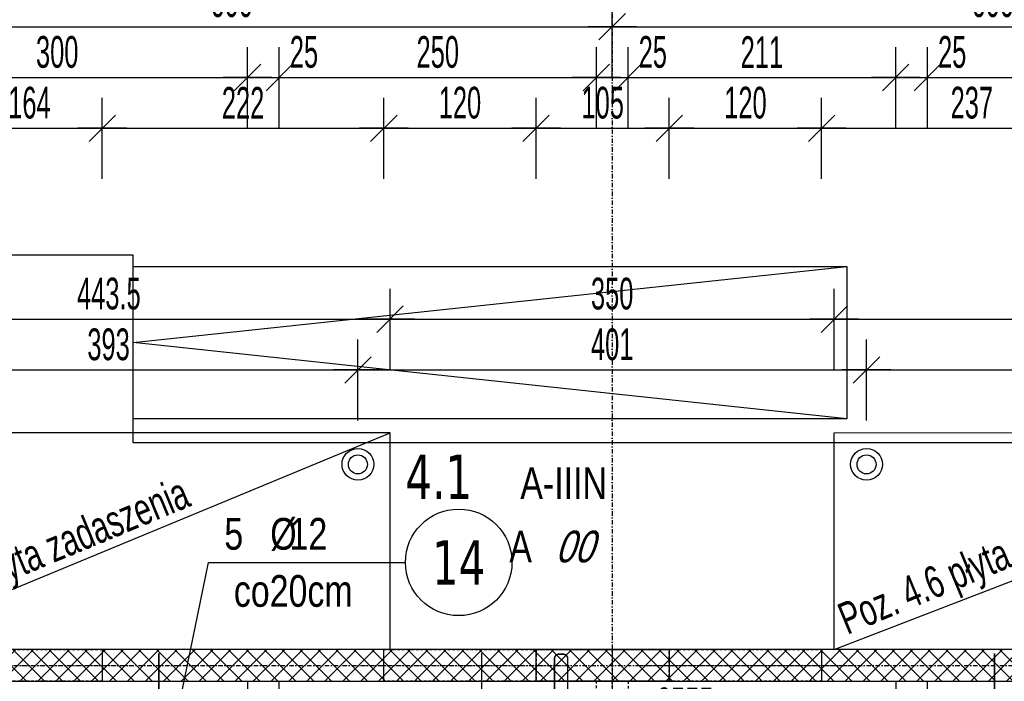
# Model space of a CAD drawing. Header units: millimetres. Extents: x -22500 to -4121, y -19317 to -14831.
# Tile 44 of 70: x -16489 to -15713, y -15866 to -15345. Entities that reach past the tile are written whole.
import ezdxf
from ezdxf.enums import TextEntityAlignment as Align

# ---------------------------------------------------------------- set-up
doc = ezdxf.new("R2010")
doc.units = ezdxf.units.MM
doc.header["$LTSCALE"] = 10
doc.linetypes.add('MO', pattern=[0.7, 0.35, -0.17, 0.01, -0.17])
doc.linetypes.add('MP', pattern=[0.36, 0.2, -0.16])
for name, color, linetype in [('BA_szr', 1, 'Continuous'), ('BA_txs', 2, 'Continuous'), ('BA_wym', 1, 'Continuous'), ('BD_lpm', 1, 'MP'), ('BD_osm', 1, 'MO'), ('BD_wic', 1, 'Continuous'), ('BD_wig', 3, 'Continuous'), ('BD_wis', 2, 'Continuous'), ('BZ_odn', 1, 'Continuous'), ('BZ_opi1', 7, 'Continuous'), ('BZ_opi2', 4, 'Continuous'), ('BZ_P_wid', 3, 'Continuous'), ('BZ_wym', 1, 'Continuous')]:
    doc.layers.add(name, color=color, linetype=linetype)
doc.layers.add('BZ_pom', color=6, linetype='Continuous', plot=False)
doc.styles.add('BIKTBG', font='tahoma.ttf', dxfattribs={"width": 0.85})
doc.styles.add('BIKTS', font='bikromsw.shx', dxfattribs={"width": 0.8})
doc.styles.add('BIKWYM', font='bikromsw.shx', dxfattribs={"width": 0.6})
doc.dimstyles.new('BA_KR_100_cm', dxfattribs={"dimtxt": 25, "dimasz": 1.666667, "dimexe": 24, "dimexo": 0, "dimgap": 0, "dimtad": 0, "dimdec": 1, "dimrnd": 0.5, "dimzin": 9, "dimdsep": 46, "dimtxsty": 'BIKWYM', "dimblk": 'WYM-KR', "dimcen": 0, "dimdle": 20, "dimclrd": 256, "dimclre": 256, "dimclrt": 2, "dimadec": 0, "dimazin": 0, "dimtfac": 0.033333, "dimtdec": 1, "dimtmove": 0, "dimatfit": 3, "dimldrblk": 'WYM-KR', "dimfxl": 25, "dimfxlon": 1, "dimtvp": 0.8, "dimtolj": 1, "dimarcsym": 0})
doc.dimstyles.new('BZ_KP_100_cm', dxfattribs={"dimtxt": 25, "dimasz": 1.666667, "dimexe": 24, "dimexo": 0, "dimgap": 0, "dimtad": 0, "dimdec": 1, "dimrnd": 0.5, "dimzin": 9, "dimdsep": 46, "dimtxsty": 'BIKWYM', "dimblk": 'WYM-KR', "dimblk1": 'WYM-KP', "dimblk2": 'WYM-KP', "dimsah": 1, "dimcen": 0, "dimdle": 20, "dimclrd": 256, "dimclre": 256, "dimclrt": 7, "dimadec": 0, "dimazin": 0, "dimtfac": 0.033333, "dimtdec": 1, "dimtmove": 0, "dimatfit": 3, "dimldrblk": 'WYM-KP', "dimfxl": 1, "dimtvp": 0.8, "dimtolj": 1, "dimarcsym": 0})
doc.dimstyles.new('BZ_ST_100_cm', dxfattribs={"dimtxt": 25, "dimasz": 1.666667, "dimexe": 24, "dimexo": 0, "dimgap": 0, "dimtad": 0, "dimdec": 1, "dimrnd": 0.5, "dimdsep": 46, "dimtxsty": 'BIKWYM', "dimblk": 'WYM-ST', "dimcen": 0, "dimdle": 20, "dimclrd": 256, "dimclre": 256, "dimclrt": 7, "dimadec": 0, "dimazin": 0, "dimtfac": 0.033333, "dimtdec": 1, "dimtix": 1, "dimtmove": 2, "dimatfit": 3, "dimldrblk": 'WYM-ST', "dimfxl": 25, "dimfxlon": 1, "dimtvp": 0.8, "dimtolj": 1, "dimtzin": 0, "dimarcsym": 0})

# ---------------------------------------------------------------- blocks, each defined once
blk = doc.blocks.new('WYM-KR')
at = {"color": 7, "linetype": 'ByBlock'}
blk.add_line((6.24, 6.24), (-6.24, -6.24), dxfattribs=at)
at = {"linetype": 'ByBlock'}
blk.add_line((11.52, 0), (-11.52, 0), dxfattribs=at)
blk = doc.blocks.new('*D333')
at = {"layer": 'BA_wym', "lineweight": -2}
for p, q in [((-16587.63, -15470.31), (-16587.63, -15406.31)), ((-16423.63, -15470.31), (-16423.63, -15406.31)), ((-16585.96, -15430.31), (-16425.3, -15430.31))]:
    blk.add_line(p, q, dxfattribs=at)
at = {"layer": 'Defpoints', "color": 0}
for p in [(-16423.63, -15430.31), (-16587.63, -15841.31), (-16423.63, -15841.31)]:
    blk.add_point(p, dxfattribs=at)
at = {"layer": 'BA_wym', "lineweight": -2, "xscale": 1.666666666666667, "yscale": 1.666666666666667, "zscale": 1.666666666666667, "rotation": 180}
blk.add_blockref('WYM-KR', (-16587.63, -15430.31), dxfattribs=at)
at = {"layer": 'BA_wym', "lineweight": -2, "xscale": 1.666666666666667, "yscale": 1.666666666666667, "zscale": 1.666666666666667}
blk.add_blockref('WYM-KR', (-16423.63, -15430.31), dxfattribs=at)
at = {"layer": 'BA_wym', "color": 2, "insert": (-16481.02, -15410.31), "char_height": 25, "attachment_point": 5, "style": 'BIKWYM'}
blk.add_mtext('\\A1;164', dxfattribs=at)
blk = doc.blocks.new('*D334')
at = {"layer": 'BA_wym', "lineweight": -2}
for p, q in [((-16423.63, -15470.31), (-16423.63, -15406.31)), ((-16201.63, -15470.31), (-16201.63, -15406.31)), ((-16421.96, -15430.31), (-16203.3, -15430.31))]:
    blk.add_line(p, q, dxfattribs=at)
at = {"layer": 'Defpoints', "color": 0}
for p in [(-16201.63, -15430.31), (-16423.63, -15841.31), (-16201.63, -15841.31)]:
    blk.add_point(p, dxfattribs=at)
at = {"layer": 'BA_wym', "lineweight": -2, "xscale": 1.666666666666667, "yscale": 1.666666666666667, "zscale": 1.666666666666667, "rotation": 180}
blk.add_blockref('WYM-KR', (-16423.63, -15430.31), dxfattribs=at)
at = {"layer": 'BA_wym', "lineweight": -2, "xscale": 1.666666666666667, "yscale": 1.666666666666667, "zscale": 1.666666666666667}
blk.add_blockref('WYM-KR', (-16201.63, -15430.31), dxfattribs=at)
at = {"layer": 'BA_wym', "color": 2, "insert": (-16312.63, -15410.31), "char_height": 25, "attachment_point": 5, "style": 'BIKWYM'}
blk.add_mtext('\\A1;222', dxfattribs=at)
blk = doc.blocks.new('*D335')
at = {"layer": 'BA_wym', "lineweight": -2}
for p, q in [((-16201.63, -15470.31), (-16201.63, -15406.31)), ((-16081.63, -15470.31), (-16081.63, -15406.31)), ((-16199.96, -15430.31), (-16083.3, -15430.31))]:
    blk.add_line(p, q, dxfattribs=at)
at = {"layer": 'Defpoints', "color": 0}
for p in [(-16081.63, -15430.31), (-16201.63, -15841.31), (-16081.63, -15841.31)]:
    blk.add_point(p, dxfattribs=at)
at = {"layer": 'BA_wym', "lineweight": -2, "xscale": 1.666666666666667, "yscale": 1.666666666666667, "zscale": 1.666666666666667, "rotation": 180}
blk.add_blockref('WYM-KR', (-16201.63, -15430.31), dxfattribs=at)
at = {"layer": 'BA_wym', "lineweight": -2, "xscale": 1.666666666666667, "yscale": 1.666666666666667, "zscale": 1.666666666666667}
blk.add_blockref('WYM-KR', (-16081.63, -15430.31), dxfattribs=at)
at = {"layer": 'BA_wym', "color": 2, "insert": (-16141.63, -15410.31), "char_height": 25, "attachment_point": 5, "style": 'BIKWYM'}
blk.add_mtext('\\A1;120', dxfattribs=at)
blk = doc.blocks.new('*D336')
at = {"layer": 'BA_wym', "lineweight": -2}
for p, q in [((-16081.63, -15470.31), (-16081.63, -15406.31)), ((-15976.59, -15470.31), (-15976.59, -15406.31)), ((-16079.96, -15430.31), (-15978.26, -15430.31))]:
    blk.add_line(p, q, dxfattribs=at)
at = {"layer": 'Defpoints', "color": 0}
for p in [(-15976.59, -15430.31), (-16081.63, -15841.31), (-15976.59, -15841.31)]:
    blk.add_point(p, dxfattribs=at)
at = {"layer": 'BA_wym', "lineweight": -2, "xscale": 1.666666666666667, "yscale": 1.666666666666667, "zscale": 1.666666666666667, "rotation": 180}
blk.add_blockref('WYM-KR', (-16081.63, -15430.31), dxfattribs=at)
at = {"layer": 'BA_wym', "lineweight": -2, "xscale": 1.666666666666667, "yscale": 1.666666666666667, "zscale": 1.666666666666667}
blk.add_blockref('WYM-KR', (-15976.59, -15430.31), dxfattribs=at)
at = {"layer": 'BA_wym', "color": 2, "insert": (-16029.11, -15410.31), "char_height": 25, "attachment_point": 5, "style": 'BIKWYM'}
blk.add_mtext('\\A1;105', dxfattribs=at)
blk = doc.blocks.new('*D337')
at = {"layer": 'BA_wym', "lineweight": -2}
for p, q in [((-15976.59, -15470.31), (-15976.59, -15406.31)), ((-15856.59, -15470.31), (-15856.59, -15406.31)), ((-15974.93, -15430.31), (-15858.26, -15430.31))]:
    blk.add_line(p, q, dxfattribs=at)
at = {"layer": 'Defpoints', "color": 0}
for p in [(-15856.59, -15430.31), (-15976.59, -15841.31), (-15856.59, -15841.31)]:
    blk.add_point(p, dxfattribs=at)
at = {"layer": 'BA_wym', "lineweight": -2, "xscale": 1.666666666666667, "yscale": 1.666666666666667, "zscale": 1.666666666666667, "rotation": 180}
blk.add_blockref('WYM-KR', (-15976.59, -15430.31), dxfattribs=at)
at = {"layer": 'BA_wym', "lineweight": -2, "xscale": 1.666666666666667, "yscale": 1.666666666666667, "zscale": 1.666666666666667}
blk.add_blockref('WYM-KR', (-15856.59, -15430.31), dxfattribs=at)
at = {"layer": 'BA_wym', "color": 2, "insert": (-15916.59, -15410.31), "char_height": 25, "attachment_point": 5, "style": 'BIKWYM'}
blk.add_mtext('\\A1;120', dxfattribs=at)
blk = doc.blocks.new('*D338')
at = {"layer": 'BA_wym', "lineweight": -2}
for p, q in [((-15856.59, -15470.31), (-15856.59, -15406.31)), ((-15619.63, -15470.31), (-15619.63, -15406.31)), ((-15854.93, -15430.31), (-15621.3, -15430.31))]:
    blk.add_line(p, q, dxfattribs=at)
at = {"layer": 'Defpoints', "color": 0}
for p in [(-15619.63, -15430.31), (-15856.59, -15841.31), (-15619.63, -15841.31)]:
    blk.add_point(p, dxfattribs=at)
at = {"layer": 'BA_wym', "lineweight": -2, "xscale": 1.666666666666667, "yscale": 1.666666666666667, "zscale": 1.666666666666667, "rotation": 180}
blk.add_blockref('WYM-KR', (-15856.59, -15430.31), dxfattribs=at)
at = {"layer": 'BA_wym', "lineweight": -2, "xscale": 1.666666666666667, "yscale": 1.666666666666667, "zscale": 1.666666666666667}
blk.add_blockref('WYM-KR', (-15619.63, -15430.31), dxfattribs=at)
at = {"layer": 'BA_wym', "color": 2, "insert": (-15738.11, -15410.31), "char_height": 25, "attachment_point": 5, "style": 'BIKWYM'}
blk.add_mtext('\\A1;237', dxfattribs=at)
blk = doc.blocks.new('*D351')
at = {"layer": 'BA_wym', "lineweight": -2}
for p, q in [((-16609.13, -15430.31), (-16609.13, -15366.31)), ((-16309.13, -15430.31), (-16309.13, -15366.31)), ((-16607.46, -15390.31), (-16310.8, -15390.31))]:
    blk.add_line(p, q, dxfattribs=at)
at = {"layer": 'Defpoints', "color": 0}
for p in [(-16309.13, -15390.31), (-16609.13, -15790.31), (-16309.13, -15866.31)]:
    blk.add_point(p, dxfattribs=at)
at = {"layer": 'BA_wym', "lineweight": -2, "xscale": 1.666666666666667, "yscale": 1.666666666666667, "zscale": 1.666666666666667, "rotation": 180}
blk.add_blockref('WYM-KR', (-16609.13, -15390.31), dxfattribs=at)
at = {"layer": 'BA_wym', "lineweight": -2, "xscale": 1.666666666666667, "yscale": 1.666666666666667, "zscale": 1.666666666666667}
blk.add_blockref('WYM-KR', (-16309.13, -15390.31), dxfattribs=at)
at = {"layer": 'BA_wym', "color": 2, "insert": (-16459.13, -15370.31), "char_height": 25, "attachment_point": 5, "style": 'BIKWYM'}
blk.add_mtext('\\A1;300', dxfattribs=at)
blk = doc.blocks.new('*D352')
at = {"layer": 'BA_wym', "lineweight": -2}
for p, q in [((-16309.13, -15430.31), (-16309.13, -15366.31)), ((-16284.13, -15430.31), (-16284.13, -15366.31)), ((-16310.8, -15390.31), (-16312.46, -15390.31)), ((-16309.13, -15390.31), (-16284.13, -15390.31)), ((-16282.46, -15390.31), (-16248.42, -15390.31))]:
    blk.add_line(p, q, dxfattribs=at)
at = {"layer": 'Defpoints', "color": 0}
for p in [(-16284.13, -15390.31), (-16309.13, -15866.31), (-16284.13, -15866.31)]:
    blk.add_point(p, dxfattribs=at)
at = {"layer": 'BA_wym', "lineweight": -2, "xscale": 1.666666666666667, "yscale": 1.666666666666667, "zscale": 1.666666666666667}
blk.add_blockref('WYM-KR', (-16309.13, -15390.31), dxfattribs=at)
at = {"layer": 'BA_wym', "lineweight": -2, "xscale": 1.666666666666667, "yscale": 1.666666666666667, "zscale": 1.666666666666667, "rotation": 180}
blk.add_blockref('WYM-KR', (-16284.13, -15390.31), dxfattribs=at)
at = {"layer": 'BA_wym', "color": 2, "insert": (-16264.61, -15370.31), "char_height": 25, "attachment_point": 5, "style": 'BIKWYM'}
blk.add_mtext('\\A1;25', dxfattribs=at)
blk = doc.blocks.new('*D353')
at = {"layer": 'BA_wym', "lineweight": -2}
for p, q in [((-16284.13, -15430.31), (-16284.13, -15366.31)), ((-16034.13, -15430.31), (-16034.13, -15366.31)), ((-16282.46, -15390.31), (-16035.8, -15390.31))]:
    blk.add_line(p, q, dxfattribs=at)
at = {"layer": 'Defpoints', "color": 0}
for p in [(-16034.13, -15390.31), (-16284.13, -15866.31), (-16034.13, -15866.31)]:
    blk.add_point(p, dxfattribs=at)
at = {"layer": 'BA_wym', "lineweight": -2, "xscale": 1.666666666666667, "yscale": 1.666666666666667, "zscale": 1.666666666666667, "rotation": 180}
blk.add_blockref('WYM-KR', (-16284.13, -15390.31), dxfattribs=at)
at = {"layer": 'BA_wym', "lineweight": -2, "xscale": 1.666666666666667, "yscale": 1.666666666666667, "zscale": 1.666666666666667}
blk.add_blockref('WYM-KR', (-16034.13, -15390.31), dxfattribs=at)
at = {"layer": 'BA_wym', "color": 2, "insert": (-16159.13, -15370.31), "char_height": 25, "attachment_point": 5, "style": 'BIKWYM'}
blk.add_mtext('\\A1;250', dxfattribs=at)
blk = doc.blocks.new('*D354')
at = {"layer": 'BA_wym', "lineweight": -2}
for p, q in [((-16034.13, -15430.31), (-16034.13, -15366.31)), ((-16009.13, -15430.31), (-16009.13, -15366.31)), ((-16035.8, -15390.31), (-16037.46, -15390.31)), ((-16034.13, -15390.31), (-16009.13, -15390.31)), ((-16007.46, -15390.31), (-15973.42, -15390.31))]:
    blk.add_line(p, q, dxfattribs=at)
at = {"layer": 'Defpoints', "color": 0}
for p in [(-16009.13, -15390.31), (-16034.13, -15866.31), (-16009.13, -15866.31)]:
    blk.add_point(p, dxfattribs=at)
at = {"layer": 'BA_wym', "lineweight": -2, "xscale": 1.666666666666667, "yscale": 1.666666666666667, "zscale": 1.666666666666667}
blk.add_blockref('WYM-KR', (-16034.13, -15390.31), dxfattribs=at)
at = {"layer": 'BA_wym', "lineweight": -2, "xscale": 1.666666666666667, "yscale": 1.666666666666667, "zscale": 1.666666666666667, "rotation": 180}
blk.add_blockref('WYM-KR', (-16009.13, -15390.31), dxfattribs=at)
at = {"layer": 'BA_wym', "color": 2, "insert": (-15989.61, -15370.31), "char_height": 25, "attachment_point": 5, "style": 'BIKWYM'}
blk.add_mtext('\\A1;25', dxfattribs=at)
blk = doc.blocks.new('*D355')
at = {"layer": 'BA_wym', "lineweight": -2}
for p, q in [((-16009.13, -15430.31), (-16009.13, -15366.31)), ((-15798.13, -15430.31), (-15798.13, -15366.31)), ((-16007.46, -15390.31), (-15799.8, -15390.31))]:
    blk.add_line(p, q, dxfattribs=at)
at = {"layer": 'Defpoints', "color": 0}
for p in [(-15798.13, -15390.31), (-16009.13, -15866.31), (-15798.13, -15866.31)]:
    blk.add_point(p, dxfattribs=at)
at = {"layer": 'BA_wym', "lineweight": -2, "xscale": 1.666666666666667, "yscale": 1.666666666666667, "zscale": 1.666666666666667, "rotation": 180}
blk.add_blockref('WYM-KR', (-16009.13, -15390.31), dxfattribs=at)
at = {"layer": 'BA_wym', "lineweight": -2, "xscale": 1.666666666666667, "yscale": 1.666666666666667, "zscale": 1.666666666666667}
blk.add_blockref('WYM-KR', (-15798.13, -15390.31), dxfattribs=at)
at = {"layer": 'BA_wym', "color": 2, "insert": (-15903.63, -15370.31), "char_height": 25, "attachment_point": 5, "style": 'BIKWYM'}
blk.add_mtext('\\A1;211', dxfattribs=at)
blk = doc.blocks.new('*D356')
at = {"layer": 'BA_wym', "lineweight": -2}
for p, q in [((-15798.13, -15430.31), (-15798.13, -15366.31)), ((-15773.13, -15430.31), (-15773.13, -15366.31)), ((-15799.8, -15390.31), (-15801.46, -15390.31)), ((-15798.13, -15390.31), (-15773.13, -15390.31)), ((-15771.46, -15390.31), (-15737.42, -15390.31))]:
    blk.add_line(p, q, dxfattribs=at)
at = {"layer": 'Defpoints', "color": 0}
for p in [(-15773.13, -15390.31), (-15798.13, -15866.31), (-15773.13, -15866.31)]:
    blk.add_point(p, dxfattribs=at)
at = {"layer": 'BA_wym', "lineweight": -2, "xscale": 1.666666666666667, "yscale": 1.666666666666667, "zscale": 1.666666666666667}
blk.add_blockref('WYM-KR', (-15798.13, -15390.31), dxfattribs=at)
at = {"layer": 'BA_wym', "lineweight": -2, "xscale": 1.666666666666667, "yscale": 1.666666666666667, "zscale": 1.666666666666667, "rotation": 180}
blk.add_blockref('WYM-KR', (-15773.13, -15390.31), dxfattribs=at)
at = {"layer": 'BA_wym', "color": 2, "insert": (-15753.61, -15370.31), "char_height": 25, "attachment_point": 5, "style": 'BIKWYM'}
blk.add_mtext('\\A1;25', dxfattribs=at)
blk = doc.blocks.new('*D357')
at = {"layer": 'BA_wym', "lineweight": -2}
for p, q in [((-15773.13, -15430.31), (-15773.13, -15366.31)), ((-15434.13, -15430.31), (-15434.13, -15366.31)), ((-15771.46, -15390.31), (-15435.8, -15390.31))]:
    blk.add_line(p, q, dxfattribs=at)
at = {"layer": 'Defpoints', "color": 0}
for p in [(-15434.13, -15390.31), (-15434.13, -15790.31), (-15773.13, -15866.31)]:
    blk.add_point(p, dxfattribs=at)
at = {"layer": 'BA_wym', "lineweight": -2, "xscale": 1.666666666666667, "yscale": 1.666666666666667, "zscale": 1.666666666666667, "rotation": 180}
blk.add_blockref('WYM-KR', (-15773.13, -15390.31), dxfattribs=at)
at = {"layer": 'BA_wym', "lineweight": -2, "xscale": 1.666666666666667, "yscale": 1.666666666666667, "zscale": 1.666666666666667}
blk.add_blockref('WYM-KR', (-15434.13, -15390.31), dxfattribs=at)
at = {"layer": 'BA_wym', "color": 2, "insert": (-15603.63, -15370.31), "char_height": 25, "attachment_point": 5, "style": 'BIKWYM'}
blk.add_mtext('\\A1;339', dxfattribs=at)
blk = doc.blocks.new('*D364')
at = {"layer": 'BA_wym', "lineweight": -2}
for p, q in [((-16621.63, -15390.31), (-16621.63, -15326.31)), ((-16021.63, -15390.31), (-16021.63, -15326.31)), ((-16619.96, -15350.31), (-16023.3, -15350.31))]:
    blk.add_line(p, q, dxfattribs=at)
at = {"layer": 'Defpoints', "color": 0}
for p in [(-16021.63, -15350.31), (-16621.63, -15790.31), (-16021.63, -15841.31)]:
    blk.add_point(p, dxfattribs=at)
at = {"layer": 'BA_wym', "lineweight": -2, "xscale": 1.666666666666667, "yscale": 1.666666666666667, "zscale": 1.666666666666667, "rotation": 180}
blk.add_blockref('WYM-KR', (-16621.63, -15350.31), dxfattribs=at)
at = {"layer": 'BA_wym', "lineweight": -2, "xscale": 1.666666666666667, "yscale": 1.666666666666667, "zscale": 1.666666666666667}
blk.add_blockref('WYM-KR', (-16021.63, -15350.31), dxfattribs=at)
at = {"layer": 'BA_wym', "color": 2, "insert": (-16321.63, -15330.31), "char_height": 25, "attachment_point": 5, "style": 'BIKWYM'}
blk.add_mtext('\\A1;600', dxfattribs=at)
blk = doc.blocks.new('*D365')
at = {"layer": 'BA_wym', "lineweight": -2}
for p, q in [((-16021.63, -15390.31), (-16021.63, -15326.31)), ((-15421.63, -15390.31), (-15421.63, -15326.31)), ((-16019.96, -15350.31), (-15423.3, -15350.31))]:
    blk.add_line(p, q, dxfattribs=at)
at = {"layer": 'Defpoints', "color": 0}
for p in [(-15421.63, -15350.31), (-16021.63, -15841.31), (-15421.63, -15841.31)]:
    blk.add_point(p, dxfattribs=at)
at = {"layer": 'BA_wym', "lineweight": -2, "xscale": 1.666666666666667, "yscale": 1.666666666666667, "zscale": 1.666666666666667, "rotation": 180}
blk.add_blockref('WYM-KR', (-16021.63, -15350.31), dxfattribs=at)
at = {"layer": 'BA_wym', "lineweight": -2, "xscale": 1.666666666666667, "yscale": 1.666666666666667, "zscale": 1.666666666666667}
blk.add_blockref('WYM-KR', (-15421.63, -15350.31), dxfattribs=at)
at = {"layer": 'BA_wym', "color": 2, "insert": (-15721.63, -15330.31), "char_height": 25, "attachment_point": 5, "style": 'BIKWYM'}
blk.add_mtext('\\A1;600', dxfattribs=at)
blk = doc.blocks.new('*D371')
at = {"layer": 'BA_wym', "lineweight": -2}
for p, q in [((-16609.13, -15350.31), (-16609.13, -15286.31)), ((-15434.13, -15350.31), (-15434.13, -15286.31)), ((-16607.46, -15310.31), (-15435.8, -15310.31))]:
    blk.add_line(p, q, dxfattribs=at)
at = {"layer": 'Defpoints', "color": 0}
for p in [(-15434.13, -15310.31), (-16609.13, -15790.31), (-15434.13, -15790.31)]:
    blk.add_point(p, dxfattribs=at)
at = {"layer": 'BA_wym', "lineweight": -2, "xscale": 1.666666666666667, "yscale": 1.666666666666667, "zscale": 1.666666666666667, "rotation": 180}
blk.add_blockref('WYM-KR', (-16609.13, -15310.31), dxfattribs=at)
at = {"layer": 'BA_wym', "lineweight": -2, "xscale": 1.666666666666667, "yscale": 1.666666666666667, "zscale": 1.666666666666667}
blk.add_blockref('WYM-KR', (-15434.13, -15310.31), dxfattribs=at)
at = {"layer": 'BA_wym', "color": 2, "insert": (-16021.63, -15290.31), "char_height": 25, "attachment_point": 5, "style": 'BIKWYM'}
blk.add_mtext('\\A1;1175', dxfattribs=at)
blk = doc.blocks.new('*D375')
at = {"layer": 'BA_wym', "lineweight": -2}
for p, q in [((-17324.13, -15310.31), (-17324.13, -15246.31)), ((-14719.13, -15310.31), (-14719.13, -15246.31)), ((-17322.46, -15270.31), (-14720.8, -15270.31))]:
    blk.add_line(p, q, dxfattribs=at)
at = {"layer": 'Defpoints', "color": 0}
for p in [(-14719.13, -15270.31), (-14719.13, -15841.31), (-17324.13, -16103.81)]:
    blk.add_point(p, dxfattribs=at)
at = {"layer": 'BA_wym', "lineweight": -2, "xscale": 1.666666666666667, "yscale": 1.666666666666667, "zscale": 1.666666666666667, "rotation": 180}
blk.add_blockref('WYM-KR', (-17324.13, -15270.31), dxfattribs=at)
at = {"layer": 'BA_wym', "lineweight": -2, "xscale": 1.666666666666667, "yscale": 1.666666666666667, "zscale": 1.666666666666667}
blk.add_blockref('WYM-KR', (-14719.13, -15270.31), dxfattribs=at)
at = {"layer": 'BA_wym', "color": 2, "insert": (-16021.63, -15250.31), "char_height": 25, "attachment_point": 5, "style": 'BIKWYM'}
blk.add_mtext('\\A1;2605', dxfattribs=at)
blk = doc.blocks.new('*D377')
at = {"layer": 'BA_wym', "lineweight": -2}
for p, q in [((-17495.13, -15270.31), (-17495.13, -15206.31)), ((-14548.13, -15270.31), (-14548.13, -15206.31)), ((-14549.8, -15230.31), (-17493.46, -15230.31))]:
    blk.add_line(p, q, dxfattribs=at)
at = {"layer": 'Defpoints', "color": 0}
for p in [(-17495.13, -15230.31), (-17495.13, -16103.81), (-14548.13, -16103.81)]:
    blk.add_point(p, dxfattribs=at)
at = {"layer": 'BA_wym', "lineweight": -2, "xscale": 1.666666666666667, "yscale": 1.666666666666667, "zscale": 1.666666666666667, "rotation": 180}
blk.add_blockref('WYM-KR', (-17495.13, -15230.31), dxfattribs=at)
at = {"layer": 'BA_wym', "lineweight": -2, "xscale": 1.666666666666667, "yscale": 1.666666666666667, "zscale": 1.666666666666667}
blk.add_blockref('WYM-KR', (-14548.13, -15230.31), dxfattribs=at)
at = {"layer": 'BA_wym', "color": 2, "insert": (-16021.63, -15210.31), "char_height": 25, "attachment_point": 5, "style": 'BIKWYM'}
blk.add_mtext('\\A1;2947', dxfattribs=at)
blk = doc.blocks.new('*D379')
at = {"layer": 'BA_wym', "lineweight": -2}
for p, q in [((-16615.18, -15660.82), (-16615.18, -15596.82)), ((-16222.12, -15660.82), (-16222.12, -15596.82)), ((-16613.51, -15620.82), (-16223.79, -15620.82))]:
    blk.add_line(p, q, dxfattribs=at)
at = {"layer": 'Defpoints', "color": 0}
for p in [(-16222.12, -15620.82), (-16615.18, -15682.81), (-16222.12, -15682.8)]:
    blk.add_point(p, dxfattribs=at)
at = {"layer": 'BA_wym', "lineweight": -2, "xscale": 1.666666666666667, "yscale": 1.666666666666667, "zscale": 1.666666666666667, "rotation": 180}
blk.add_blockref('WYM-KR', (-16615.18, -15620.82), dxfattribs=at)
at = {"layer": 'BA_wym', "lineweight": -2, "xscale": 1.666666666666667, "yscale": 1.666666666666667, "zscale": 1.666666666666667}
blk.add_blockref('WYM-KR', (-16222.12, -15620.82), dxfattribs=at)
at = {"layer": 'BA_wym', "color": 2, "insert": (-16418.65, -15600.82), "char_height": 25, "attachment_point": 5, "style": 'BIKWYM'}
blk.add_mtext('\\A1;393', dxfattribs=at)
blk = doc.blocks.new('*D380')
at = {"layer": 'BA_wym', "lineweight": -2}
for p, q in [((-16222.12, -15660.82), (-16222.12, -15596.82)), ((-15821.14, -15660.82), (-15821.14, -15596.82)), ((-16220.45, -15620.82), (-15822.81, -15620.82))]:
    blk.add_line(p, q, dxfattribs=at)
at = {"layer": 'Defpoints', "color": 0}
for p in [(-15821.14, -15620.82), (-16222.12, -15682.8), (-15821.14, -15682.8)]:
    blk.add_point(p, dxfattribs=at)
at = {"layer": 'BA_wym', "lineweight": -2, "xscale": 1.666666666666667, "yscale": 1.666666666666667, "zscale": 1.666666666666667, "rotation": 180}
blk.add_blockref('WYM-KR', (-16222.12, -15620.82), dxfattribs=at)
at = {"layer": 'BA_wym', "lineweight": -2, "xscale": 1.666666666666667, "yscale": 1.666666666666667, "zscale": 1.666666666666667}
blk.add_blockref('WYM-KR', (-15821.14, -15620.82), dxfattribs=at)
at = {"layer": 'BA_wym', "color": 2, "insert": (-16021.63, -15600.82), "char_height": 25, "attachment_point": 5, "style": 'BIKWYM'}
blk.add_mtext('\\A1;401', dxfattribs=at)
blk = doc.blocks.new('*D381')
at = {"layer": 'BA_wym', "lineweight": -2}
for p, q in [((-15821.14, -15660.82), (-15821.14, -15596.82)), ((-15428.08, -15660.82), (-15428.08, -15596.82)), ((-15819.47, -15620.82), (-15429.75, -15620.82))]:
    blk.add_line(p, q, dxfattribs=at)
at = {"layer": 'Defpoints', "color": 0}
for p in [(-15428.08, -15620.82), (-15821.14, -15682.8), (-15428.08, -15682.81)]:
    blk.add_point(p, dxfattribs=at)
at = {"layer": 'BA_wym', "lineweight": -2, "xscale": 1.666666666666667, "yscale": 1.666666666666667, "zscale": 1.666666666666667, "rotation": 180}
blk.add_blockref('WYM-KR', (-15821.14, -15620.82), dxfattribs=at)
at = {"layer": 'BA_wym', "lineweight": -2, "xscale": 1.666666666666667, "yscale": 1.666666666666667, "zscale": 1.666666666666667}
blk.add_blockref('WYM-KR', (-15428.08, -15620.82), dxfattribs=at)
at = {"layer": 'BA_wym', "color": 2, "insert": (-15624.61, -15600.82), "char_height": 25, "attachment_point": 5, "style": 'BIKWYM'}
blk.add_mtext('\\A1;393', dxfattribs=at)
blk = doc.blocks.new('*D383')
at = {"layer": 'BA_wym', "lineweight": -2}
for p, q in [((-16640.13, -15620.82), (-16640.13, -15556.82)), ((-16196.68, -15620.82), (-16196.68, -15556.82)), ((-16638.46, -15580.82), (-16198.35, -15580.82))]:
    blk.add_line(p, q, dxfattribs=at)
at = {"layer": 'Defpoints', "color": 0}
for p in [(-16196.68, -15580.82), (-16640.13, -15670.31), (-16196.68, -15670.31)]:
    blk.add_point(p, dxfattribs=at)
at = {"layer": 'BA_wym', "lineweight": -2, "xscale": 1.666666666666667, "yscale": 1.666666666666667, "zscale": 1.666666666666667, "rotation": 180}
blk.add_blockref('WYM-KR', (-16640.13, -15580.82), dxfattribs=at)
at = {"layer": 'BA_wym', "lineweight": -2, "xscale": 1.666666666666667, "yscale": 1.666666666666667, "zscale": 1.666666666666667}
blk.add_blockref('WYM-KR', (-16196.68, -15580.82), dxfattribs=at)
at = {"layer": 'BA_wym', "color": 2, "insert": (-16418.41, -15560.82), "char_height": 25, "attachment_point": 5, "style": 'BIKWYM'}
blk.add_mtext('\\A1;443.5', dxfattribs=at)
blk = doc.blocks.new('*D384')
at = {"layer": 'BA_wym', "lineweight": -2}
for p, q in [((-16196.68, -15620.82), (-16196.68, -15556.82)), ((-15846.59, -15620.82), (-15846.59, -15556.82)), ((-16195.01, -15580.82), (-15848.26, -15580.82))]:
    blk.add_line(p, q, dxfattribs=at)
at = {"layer": 'Defpoints', "color": 0}
for p in [(-15846.59, -15580.82), (-16196.68, -15670.31), (-15846.59, -15670.3)]:
    blk.add_point(p, dxfattribs=at)
at = {"layer": 'BA_wym', "lineweight": -2, "xscale": 1.666666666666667, "yscale": 1.666666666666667, "zscale": 1.666666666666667, "rotation": 180}
blk.add_blockref('WYM-KR', (-16196.68, -15580.82), dxfattribs=at)
at = {"layer": 'BA_wym', "lineweight": -2, "xscale": 1.666666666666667, "yscale": 1.666666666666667, "zscale": 1.666666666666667}
blk.add_blockref('WYM-KR', (-15846.59, -15580.82), dxfattribs=at)
at = {"layer": 'BA_wym', "color": 2, "insert": (-16021.64, -15560.82), "char_height": 25, "attachment_point": 5, "style": 'BIKWYM'}
blk.add_mtext('\\A1;350', dxfattribs=at)
blk = doc.blocks.new('*D385')
at = {"layer": 'BA_wym', "lineweight": -2}
for p, q in [((-15846.59, -15620.82), (-15846.59, -15556.82)), ((-15403.13, -15620.82), (-15403.13, -15556.82)), ((-15844.92, -15580.82), (-15404.79, -15580.82))]:
    blk.add_line(p, q, dxfattribs=at)
at = {"layer": 'Defpoints', "color": 0}
for p in [(-15403.13, -15580.82), (-15846.59, -15670.3), (-15403.13, -15670.29)]:
    blk.add_point(p, dxfattribs=at)
at = {"layer": 'BA_wym', "lineweight": -2, "xscale": 1.666666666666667, "yscale": 1.666666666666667, "zscale": 1.666666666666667, "rotation": 180}
blk.add_blockref('WYM-KR', (-15846.59, -15580.82), dxfattribs=at)
at = {"layer": 'BA_wym', "lineweight": -2, "xscale": 1.666666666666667, "yscale": 1.666666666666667, "zscale": 1.666666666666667}
blk.add_blockref('WYM-KR', (-15403.13, -15580.82), dxfattribs=at)
at = {"layer": 'BA_wym', "color": 2, "insert": (-15624.86, -15560.82), "char_height": 25, "attachment_point": 5, "style": 'BIKWYM'}
blk.add_mtext('\\A1;443.5', dxfattribs=at)
blk = doc.blocks.new('WYM-ST')
blk.add_hatch(color=256).paths.add_polyline_path([(-13, 2.88), (0, 0), (-13, -2.88)])
blk.add_lwpolyline([(0, 0), (-13, 2.88), (-13, -2.88), (0, 0)])
blk = doc.blocks.new('*D448')
at = {"layer": 'BA_wym', "lineweight": -2}
for p, q in [((-17299.13, -15878.93), (-17299.13, -15927.93)), ((-14744.13, -15878.93), (-14744.13, -15927.93)), ((-14745.8, -15903.93), (-17297.46, -15903.93))]:
    blk.add_line(p, q, dxfattribs=at)
at = {"layer": 'Defpoints', "color": 0}
for p in [(-17299.13, -15866.31), (-14744.13, -15866.31), (-17299.13, -15903.93)]:
    blk.add_point(p, dxfattribs=at)
at = {"layer": 'BA_wym', "lineweight": -2, "xscale": 1.666666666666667, "yscale": 1.666666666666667, "zscale": 1.666666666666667, "rotation": 180}
blk.add_blockref('WYM-ST', (-17299.13, -15903.93), dxfattribs=at)
at = {"layer": 'BA_wym', "lineweight": -2, "xscale": 1.666666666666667, "yscale": 1.666666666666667, "zscale": 1.666666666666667}
blk.add_blockref('WYM-ST', (-14744.13, -15903.93), dxfattribs=at)
at = {"layer": 'BA_wym', "color": 7, "insert": (-15964.07, -15883.93), "char_height": 25, "attachment_point": 5, "style": 'BIKWYM'}
blk.add_mtext('\\A1;2555', dxfattribs=at)
blk = doc.blocks.new('WYM-KP')
blk.add_hatch(color=256).paths.add_polyline_path([(3, 0, 1), (-3, 0, 1)])
blk.add_circle((0, 0), 3)
blk = doc.blocks.new('bik_BlkOpPret', base_point=(1524.45, 7050.26))
at = {"layer": 'BZ_opi1', "style": 'BIKTS', "width": 0.6}
for tag, p in [('SZTUK', (1533.83, 7057.76)), ('PRZEDR_FI', (1554.72, 7057.76)), ('PRZEKROJ', (1563.29, 7057.76)), ('PRZEDR_L', (1533.83, 7024.01)), ('DLUGOSC', (1568.65, 7024.01)), ('UWAGA', (1533.83, 6997.76))]:
    blk.add_attdef(tag, p, '', height=18.75, dxfattribs=at)
at = {"layer": 'BZ_opi2', "style": 'BIKTBG', "width": 0.6}
blk.add_attdef('NUMER', text='', height=26.25, dxfattribs=at).set_placement((1620.77, 7050.26), align=Align.MIDDLE_CENTER)
at = {"layer": 'BZ_pom', "width": 0.6}
for tag, p, height, style in [('POZYCJA', (1589.27, 7087.76), 26.25, 'BIKTBG'), ('GATUNEK', (1630.22, 7087.76), 18.75, 'BIKTS'), ('METODA_L', (1639.09, 7050.26), 18.75, 'BIKTS'), ('EURO_KOD', (1663.74, 7050.26), 18.75, 'BIKTS')]:
    blk.add_attdef(tag, p, '', height=height, dxfattribs=dict(at, style=style))
at = {"layer": 'BZ_wym', "width": 0.6}
for tag, p, height, style, flags in [('PRZEDR_NR', (1533.83, 6969.63), 26.25, 'BIKTBG', 1), ('PRZEDR_SZT', (1533.83, 6941.51), 18.75, 'BIKTS', 1), ('TYP_PRETA', (1533.83, 6913.38), 18.75, 'BIKTS', 3), ('EURO_KOD_SEGMENTY', (1567.58, 6885.26), 18.75, 'BIKTS', 3), ('HAK_1', (1533.83, 6857.13), 18.75, 'BIKTS', 3), ('HAK_2', (1533.83, 6829.01), 18.75, 'BIKTS', 3), ('ID', (1533.83, 6800.88), 18.75, 'BIKTS', 3), ('ID_C', (1533.83, 6772.76), 18.75, 'BIKTS', 3), ('b_atr_0', (1533.83, 6744.63), 18.75, 'BIKTS', 3)]:
    blk.add_attdef(tag, p, '', height=height, dxfattribs=dict(at, style=style, flags=flags))

msp = doc.modelspace()

# ---------------------------------------------------------------- hatches: boundary and pattern name
at = {"layer": 'BA_szr'}
h = msp.add_hatch(dxfattribs=at)
h.set_pattern_fill('BIK_CIAGLE_SKRZYZOWANE', color=8, scale=100, angle=45, pattern_type=2)
h.set_pattern_definition([(45, (-11691.718, -16910.161), (-7.071068, 7.071068), []), (135, (-11691.718, -16910.161), (-7.071068, -7.071068), [])])
h.paths.add_polyline_path([(-16634.13, -15866.31), (-16634.13, -15841.31), (-15409.13, -15841.31), (-15409.13, -15866.31)])

# ---------------------------------------------------------------- linework, layer by layer
at = {"layer": 'BD_lpm'}
for points in [[(-16423.63, -15866.31), (-16587.63, -15866.31), (-16587.63, -15841.31), (-16423.63, -15841.31)], [(-16081.63, -15866.31), (-16201.63, -15866.31), (-16201.63, -15841.31), (-16081.63, -15841.31)], [(-15856.59, -15866.31), (-15976.59, -15866.31), (-15976.59, -15841.31), (-15856.59, -15841.31)]]:
    msp.add_lwpolyline(points, close=True, dxfattribs=at)
msp.add_lwpolyline([(-16009.13, -15866.31), (-16009.13, -16145.31), (-16034.13, -16145.31), (-16034.13, -15866.31), (-16009.13, -15866.31)], dxfattribs=at)
at = {"layer": 'BD_osm', "color": 5}
for p, q in [((-16021.63, -15841.31), (-16021.63, -16170.31)), ((-16612.63, -15853.81), (-16398.63, -15853.81)), ((-16226.63, -15853.81), (-16056.63, -15853.81)), ((-16001.59, -15853.81), (-15831.59, -15853.81))]:
    msp.add_line(p, q, dxfattribs=at)
at = {"layer": 'BD_osm'}
for points in [[(-16021.63, -15130.31), (-16021.63, -18342.76)], [(-17935.13, -15853.81), (-14108.13, -15853.81)]]:
    msp.add_lwpolyline(points, dxfattribs=at)
at = {"layer": 'BD_wic', "color": 8}
for points in [[(-15403.13, -15790.31), (-15403.13, -15678.26), (-16399.13, -15678.31), (-16399.13, -15530.31), (-16640.13, -15530.31), (-16640.13, -15790.31)], [(-16399.13, -15539.31), (-15836.63, -15539.31), (-15836.63, -15659.31), (-16399.13, -15659.31)], [(-15836.63, -15659.31), (-16399.13, -15599.31), (-15836.63, -15539.31)]]:
    msp.add_lwpolyline(points, dxfattribs=at)
at = {"layer": 'BD_wic'}
for points in [[(-16196.67, -15841.31), (-16196.67, -15670.3), (-16640.13, -15670.3), (-16640.13, -15790.31)], [(-16609.13, -15841.31), (-16196.67, -15670.3)], [(-15846.59, -15841.31), (-15846.59, -15670.3), (-15403.13, -15670.29), (-15403.13, -15790.31)], [(-15846.59, -15841.31), (-15403.13, -15670.29)]]:
    msp.add_lwpolyline(points, dxfattribs=at)
for centre in [(-16222.12, -15695.3), (-15821.14, -15695.3)]:
    msp.add_circle(centre, 7.5, dxfattribs=at)
at = {"layer": 'BD_wig'}
for points in [[(-15619.63, -15841.31), (-15856.59, -15841.31), (-15856.59, -15866.31), (-15798.13, -15866.31), (-15798.13, -16295.31), (-16009.13, -16295.31), (-16009.13, -16145.31), (-16284.13, -16145.31), (-16284.13, -16113.9), (-16309.13, -16113.9), (-16309.13, -16145.31), (-16425.13, -16145.31), (-16425.13, -16170.31), (-16309.13, -16170.31), (-16309.13, -16179.31), (-16284.13, -16179.31), (-16284.13, -16170.31), (-16034.13, -16170.31), (-16034.13, -16344.31), (-16284.13, -16344.31), (-16284.13, -16297.31), (-16309.13, -16297.31), (-16309.17, -16344.31), (-16409.13, -16344.31)], [(-16201.63, -15866.31), (-16201.63, -15841.31), (-16423.63, -15841.31), (-16423.63, -15866.31), (-16309.13, -15866.31), (-16309.13, -16011.9), (-16284.13, -16011.9), (-16284.13, -15866.31), (-16201.63, -15866.31)], [(-15434.13, -16295.31), (-15773.13, -16295.31), (-15773.13, -15866.31), (-15619.63, -15866.31)]]:
    msp.add_lwpolyline(points, dxfattribs=at)
msp.add_lwpolyline([(-15976.59, -15866.31), (-16081.63, -15866.31), (-16081.63, -15841.31), (-15976.59, -15841.31)], close=True, dxfattribs=at)
for centre in [(-16222.12, -15695.3), (-15821.14, -15695.3)]:
    msp.add_circle(centre, 12.5, dxfattribs=at)
at = {"layer": 'BD_wis', "color": 8}
msp.add_lwpolyline([(-16634.13, -15866.31), (-15409.13, -15866.31), (-15409.13, -15841.31), (-16634.13, -15841.31)], close=True, dxfattribs=at)
at = {"layer": 'BZ_odn'}
msp.add_circle((-16142.65, -15772.56), 42, dxfattribs=at)
at = {"layer": 'BZ_P_wid', "color": 3, "const_width": 1.2}
for points in [[(-16378.96, -16366.31), (-16378.96, -15844.31)], [(-16124.57, -16167.31), (-16124.57, -15844.31)], [(-15720.3, -15844.31), (-15720.3, -16524.31)]]:
    msp.add_lwpolyline(points, dxfattribs=at)
at = {"layer": 'BZ_P_wid', "const_width": 1.2}
msp.add_lwpolyline([(-16067.13, -15904.91), (-16067.13, -15848.51, -0.414214), (-16063.53, -15844.91), (-16060.33, -15844.91, -0.414214), (-16056.73, -15848.51), (-16056.73, -15904.91)], format="xyb", dxfattribs=at)

# ---------------------------------------------------------------- block references
ref = msp.add_blockref('bik_BlkOpPret', (-16339.88, -15772.56))
ref.add_attrib('NUMER', '14', dxfattribs={"layer": 'BZ_opi2', "height": 35, "style": 'BIKTBG', "width": 0.8}).set_placement((-16142.65, -15772.56), align=Align.MIDDLE_CENTER)
ref.add_attrib('POZYCJA', '4.1', (-16184.65, -15722.56), dxfattribs={"layer": 'BZ_pom', "height": 35, "style": 'BIKTBG', "width": 0.8})
ref.add_attrib('SZTUK', '5', (-16327.38, -15762.56), dxfattribs={"layer": 'BZ_opi1', "height": 25, "style": 'BIKTS', "width": 0.8})
ref.add_attrib('GATUNEK', 'A-IIIN', (-16094.06, -15722.56), dxfattribs={"layer": 'BZ_pom', "height": 25, "style": 'BIKTS', "width": 0.8})
ref.add_attrib('PRZEKROJ', '12', (-16275.96, -15762.56), dxfattribs={"layer": 'BZ_opi1', "height": 25, "style": 'BIKTS', "width": 0.8})
ref.add_attrib('UWAGA', 'co20cm', (-16319.88, -15807.56), dxfattribs={"layer": 'BZ_opi1', "height": 25, "style": 'BIKTS', "width": 0.8})
ref.add_attrib('METODA_L', 'A', (-16102.74, -15772.56), dxfattribs={"layer": 'BZ_pom', "height": 25, "style": 'BIKTS', "width": 0.8})
ref.add_attrib('PRZEDR_FI', '%%c', (-16291.19, -15762.56), dxfattribs={"layer": 'BZ_opi1', "height": 25, "style": 'BIKTS', "width": 0.8})
ref.add_attrib('EURO_KOD', '00', (-16066.55, -15772.56), dxfattribs={"layer": 'BZ_pom', "height": 25, "style": 'BIKTS', "oblique": 18, "width": 0.8})

# ---------------------------------------------------------------- texts
at = {"layer": 'BA_txs', "style": 'BIKTS', "width": 0.7}
for p in [(-16598.99, -15829.8), (-15836.45, -15829.8)]:
    msp.add_text('Poz. 4.6 płyta zadaszenia', height=25, rotation=22.51878, dxfattribs=at).set_placement(p)

# ---------------------------------------------------------------- dimensions: what is measured, and where the dimension line sits
at = {"layer": 'BA_wym'}
for base, p1, p2, override, picture, middle in [((-17495.13, -15230.31), (-14548.13, -16103.81), (-17495.13, -16103.81), {"dimatfit": 1, "dimfxl": 40}, '*D377', (-16021.63, -15210.31)), ((-14719.13, -15270.31), (-17324.13, -16103.81), (-14719.13, -15841.31), {"dimtmove": 1, "dimatfit": 1, "dimfxl": 40}, '*D375', (-16021.63, -15250.31)), ((-15434.13, -15310.31), (-16609.13, -15790.31), (-15434.13, -15790.31), {"dimtmove": 1, "dimatfit": 1, "dimfxl": 40}, '*D371', (-16021.63, -15290.31)), ((-16021.63, -15350.31), (-16621.63, -15790.31), (-16021.63, -15841.31), {"dimtmove": 1, "dimatfit": 1, "dimfxl": 40}, '*D364', (-16321.63, -15330.31)), ((-15421.63, -15350.31), (-16021.63, -15841.31), (-15421.63, -15841.31), {"dimtmove": 1, "dimatfit": 1, "dimfxl": 40}, '*D365', (-15721.63, -15330.31)), ((-16309.13, -15390.31), (-16609.13, -15790.31), (-16309.13, -15866.31), {"dimtmove": 1, "dimatfit": 1, "dimfxl": 40}, '*D351', (-16459.13, -15370.31)), ((-16284.13, -15390.31), (-16309.13, -15866.31), (-16284.13, -15866.31), {"dimblk": 'WYM-KR', "dimatfit": 1, "dimfxl": 40}, '*D352', (-16264.61, -15370.31)), ((-16034.13, -15390.31), (-16284.13, -15866.31), (-16034.13, -15866.31), {"dimtmove": 1, "dimatfit": 1, "dimfxl": 40}, '*D353', (-16159.13, -15370.31)), ((-16009.13, -15390.31), (-16034.13, -15866.31), (-16009.13, -15866.31), {"dimblk": 'WYM-KR', "dimatfit": 1, "dimfxl": 40}, '*D354', (-15989.61, -15370.31)), ((-15798.13, -15390.31), (-16009.13, -15866.31), (-15798.13, -15866.31), {"dimtmove": 1, "dimatfit": 1, "dimfxl": 40}, '*D355', (-15903.63, -15370.31)), ((-15773.13, -15390.31), (-15798.13, -15866.31), (-15773.13, -15866.31), {"dimblk": 'WYM-KR', "dimatfit": 1, "dimfxl": 40}, '*D356', (-15753.61, -15370.31)), ((-15434.13, -15390.31), (-15773.13, -15866.31), (-15434.13, -15790.31), {"dimtmove": 1, "dimatfit": 1, "dimfxl": 40}, '*D357', (-15603.63, -15370.31)), ((-16201.63, -15430.31), (-16423.63, -15841.31), (-16201.63, -15841.31), {"dimtmove": 1, "dimatfit": 1, "dimfxl": 40}, '*D334', (-16312.63, -15410.31)), ((-16081.63, -15430.31), (-16201.63, -15841.31), (-16081.63, -15841.31), {"dimtmove": 1, "dimatfit": 1, "dimfxl": 40}, '*D335', (-16141.63, -15410.31)), ((-15976.59, -15430.31), (-16081.63, -15841.31), (-15976.59, -15841.31), {"dimtmove": 1, "dimatfit": 1, "dimfxl": 40}, '*D336', (-16029.11, -15410.31)), ((-15856.59, -15430.31), (-15976.59, -15841.31), (-15856.59, -15841.31), {"dimtmove": 1, "dimatfit": 1, "dimfxl": 40}, '*D337', (-15916.59, -15410.31)), ((-15619.63, -15430.31), (-15856.59, -15841.31), (-15619.63, -15841.31), {"dimtmove": 1, "dimatfit": 1, "dimfxl": 40}, '*D338', (-15738.11, -15410.31)), ((-16196.6812, -15580.8204), (-16640.1306, -15670.3099), (-16196.6812, -15670.3099), {"dimatfit": 1, "dimfxl": 40}, '*D383', (-16418.4059, -15560.8204)), ((-15846.59, -15580.82), (-16196.68, -15670.31), (-15846.59, -15670.3), {"dimtmove": 1, "dimatfit": 1, "dimfxl": 40}, '*D384', (-16021.64, -15560.82)), ((-15403.13, -15580.82), (-15846.59, -15670.3), (-15403.13, -15670.29), {"dimtmove": 1, "dimatfit": 1, "dimfxl": 40}, '*D385', (-15624.86, -15560.82)), ((-16222.12, -15620.82), (-16615.18, -15682.81), (-16222.12, -15682.8), {"dimtmove": 1, "dimatfit": 1, "dimfxl": 40}, '*D379', (-16418.65, -15600.82)), ((-15821.14, -15620.82), (-16222.12, -15682.8), (-15821.14, -15682.8), {"dimtmove": 1, "dimatfit": 1, "dimfxl": 40}, '*D380', (-16021.63, -15600.82)), ((-15428.08, -15620.82), (-15821.14, -15682.8), (-15428.08, -15682.81), {"dimtmove": 1, "dimatfit": 1, "dimfxl": 40}, '*D381', (-15624.61, -15600.82))]:
    dim = msp.add_linear_dim(base=base, p1=p1, p2=p2, dimstyle='BA_KR_100_cm', override=override, dxfattribs=at)
    dim.commit()
    dim.dimension.update_dxf_attribs({"geometry": picture, "text_midpoint": middle})
for base, p1, p2, dimstyle, override, picture, middle in [((-16423.63, -15430.31), (-16587.63, -15841.31), (-16423.63, -15841.31), 'BA_KR_100_cm', {"dimtmove": 1, "dimatfit": 1, "dimfxl": 40}, '*D333', (-16481.02, -15430.31)), ((-17299.13, -15903.93), (-14744.13, -15866.31), (-17299.13, -15866.31), 'BZ_ST_100_cm', {"dimrnd": 1, "dimblk": 'WYM-ST'}, '*D448', (-15964.07, -15883.93))]:
    dim = msp.add_linear_dim(base=base, p1=p1, p2=p2, dimstyle=dimstyle, override=override, dxfattribs=at)
    dim.commit()
    dim.dimension.update_dxf_attribs({"geometry": picture, "text_midpoint": middle, "dimtype": 160})

# ---------------------------------------------------------------- leaders
at = {"layer": 'BZ_odn'}
msp.add_leader([(-16378.96, -15964.08), (-16339.88, -15772.56), (-16184.65, -15772.56)], dimstyle='BZ_KP_100_cm', dxfattribs=at)

doc.saveas('drawing.dxf')
